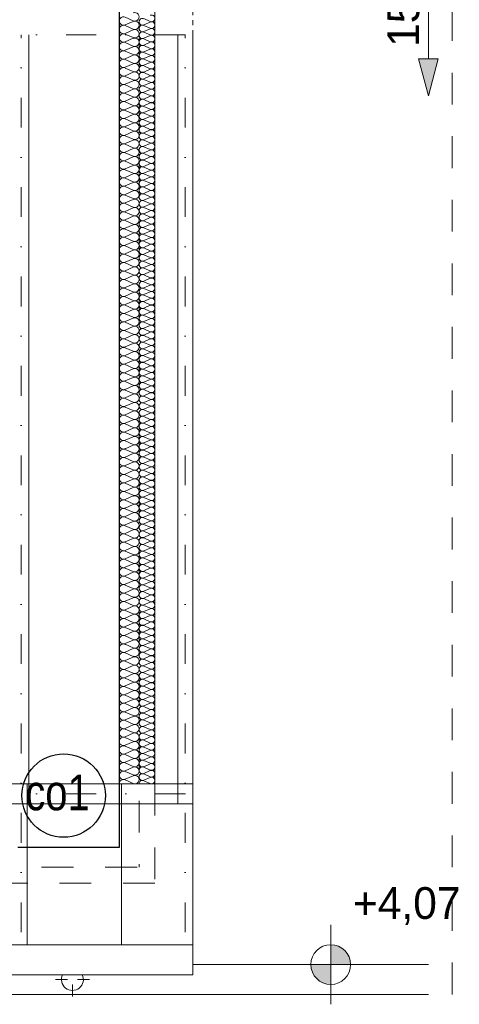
# Model space of a CAD drawing. Extents: x -440864 to -355682, y 13652 to 155872.
# Tile 144 of 179: x -415195 to -412984, y 90285 to 95242. Entities that reach past the tile are written whole.
import ezdxf
from ezdxf.lldxf.tags import DXFTag

# ---------------------------------------------------------------- set-up
doc = ezdxf.new("R2010")
doc.units = 0
doc.header["$MEASUREMENT"] = 0
for name, pattern in [('Dot & Dashed', [450, 150, -150, 0, -150]), ('Hidden Line', [50, 25, -25]), ('Przerywana', [320, 160, -160])]:
    doc.linetypes.add(name, pattern=pattern)
for name, color, linetype in [('#podkład', 252, 'Continuous'), ('Arch ocieplenie', 252, 'Continuous'), ('INWENT DACH', 252, 'Continuous'), ('INWENT RZĘDNE', 252, 'Continuous'), ('IS_Text_Armatury_Therm', 7, 'Continuous')]:
    doc.layers.add(name, color=color, linetype=linetype)
for name, color, linetype, lineweight in [('0_Nr_Pióra__21', 252, 'Continuous', 9), ('Arch dachowki_Nr_Pióra__81', 252, 'Continuous', 9), ('Arch ocieplenie_Nr_Pióra__44', 252, 'Continuous', 13), ('Arch wykończenie_Nr_Pióra__3', 252, 'Continuous', 18), ('INWENT DACH_Nr_Pióra__21', 252, 'Continuous', 9), ('INWENT KONST. DREWNIANA_Nr_Pióra__2', 252, 'Continuous', 13), ('INWENT KONST. DREWNIANA_Nr_Pióra__21', 252, 'Continuous', 9), ('INWENT OPISY_Nr_Pióra__21', 252, 'Continuous', 9), ('INWENT RURY SPUSTOWE_Nr_Pióra__21', 252, 'Continuous', 9), ('INWENT RZĘDNE_Nr_Pióra__21', 252, 'Continuous', 9), ('INWENT.ŚCIANY_Nr_Pióra__1', 252, 'Continuous', 25), ('INWENT.ŚCIANY_Nr_Pióra__2', 252, 'Continuous', 13)]:
    doc.layers.add(name, color=color, linetype=linetype, lineweight=lineweight)
doc.styles.add('GENERATED_STYLE_2', font='txt')
doc.styles.get("Standard").update_dxf_attribs({"font": 'arial.ttf', "width": 0.8, "bigfont": 'BIGFONT.SHX'})
tags = doc.linetypes.add('SOLID', pattern=[10, 10, 0]).pattern_tags.tags
tags[6:7] = [DXFTag(74, 4), DXFTag(75, 0), DXFTag(340, '0'), DXFTag(46, 0.0), DXFTag(50, 0.0), DXFTag(44, 0.0), DXFTag(45, 0.0)]
tags[4:5] = [DXFTag(74, 4), DXFTag(75, 0), DXFTag(340, '0'), DXFTag(46, 0.0), DXFTag(50, 0.0), DXFTag(44, 0.0), DXFTag(45, 0.0)]

# ---------------------------------------------------------------- blocks, each defined once
blk = doc.blocks.new('Izolacja cieplna 14_213', base_point=(-414594.9, 93232.6))
at = {"layer": 'Arch ocieplenie_Nr_Pióra__44', "linetype": 'Continuous'}
for p, q in [((-414538.8, 97070.6), (-414571.1, 97084.7)), ((-414571.1, 97053.6), (-414538.8, 97067.7)), ((-414538.8, 97036.6), (-414571.1, 97050.7)), ((-414571.1, 97019.6), (-414538.8, 97033.8)), ((-414538.8, 97002.7), (-414571.1, 97016.8)), ((-414571.1, 96985.7), (-414538.8, 96999.8)), ((-414538.8, 96968.7), (-414571.1, 96982.8)), ((-414571.1, 96951.7), (-414538.8, 96965.9)), ((-414538.8, 96934.8), (-414571.1, 96948.9)), ((-414571.1, 96917.8), (-414538.8, 96931.9)), ((-414538.8, 96900.8), (-414571.1, 96914.9)), ((-414571.1, 96883.8), (-414538.8, 96898)), ((-414538.8, 96866.9), (-414571.1, 96881)), ((-414571.1, 96849.9), (-414538.8, 96864)), ((-414538.8, 96832.9), (-414571.1, 96847)), ((-414571.1, 96815.9), (-414538.8, 96830.1)), ((-414538.8, 96799), (-414571.1, 96813.1)), ((-414571.1, 96782), (-414538.8, 96796.1)), ((-414538.8, 96765), (-414571.1, 96779.1)), ((-414571.1, 96748), (-414538.8, 96762.2)), ((-414538.8, 96731.1), (-414571.1, 96745.2)), ((-414571.1, 96714.1), (-414538.8, 96728.2)), ((-414538.8, 96697.1), (-414571.1, 96711.2)), ((-414571.1, 96680.1), (-414538.8, 96694.2)), ((-414538.8, 96663.1), (-414571.1, 96677.3)), ((-414571.1, 96646.2), (-414538.8, 96660.3)), ((-414538.8, 96629.2), (-414571.1, 96643.3)), ((-414571.1, 96612.2), (-414538.8, 96626.3)), ((-414538.8, 96595.2), (-414571.1, 96609.4)), ((-414571.1, 96578.3), (-414538.8, 96592.4)), ((-414538.8, 96561.3), (-414571.1, 96575.4)), ((-414571.1, 96544.3), (-414538.8, 96558.4)), ((-414538.8, 96527.3), (-414571.1, 96541.5)), ((-414571.1, 96510.4), (-414538.8, 96524.5)), ((-414538.8, 96493.4), (-414571.1, 96507.5)), ((-414571.1, 96476.4), (-414538.8, 96490.5)), ((-414538.8, 96459.4), (-414571.1, 96473.6)), ((-414571.1, 96442.5), (-414538.8, 96456.6)), ((-414538.8, 96425.5), (-414571.1, 96439.6)), ((-414571.1, 96408.5), (-414538.8, 96422.6)), ((-414538.8, 96391.5), (-414571.1, 96405.7)), ((-414571.1, 96374.6), (-414538.8, 96388.7)), ((-414538.8, 96357.6), (-414571.1, 96371.7)), ((-414571.1, 96340.6), (-414538.8, 96354.7)), ((-414538.8, 96323.6), (-414571.1, 96337.8)), ((-414571.1, 96306.7), (-414538.8, 96320.8)), ((-414538.8, 96289.7), (-414571.1, 96303.8)), ((-414571.1, 96272.7), (-414538.8, 96286.8)), ((-414538.8, 96255.7), (-414571.1, 96269.9)), ((-414571.1, 96238.8), (-414538.8, 96252.9)), ((-414538.8, 96221.8), (-414571.1, 96235.9)), ((-414571.1, 96204.8), (-414538.8, 96218.9)), ((-414538.8, 96187.8), (-414571.1, 96202)), ((-414571.1, 96170.9), (-414538.8, 96185)), ((-414538.8, 96153.9), (-414571.1, 96168)), ((-414571.1, 96136.9), (-414538.8, 96151)), ((-414538.8, 96119.9), (-414571.1, 96134)), ((-414571.1, 96102.9), (-414538.8, 96117.1)), ((-414538.8, 96086), (-414571.1, 96100.1)), ((-414571.1, 96069), (-414538.8, 96083.1)), ((-414538.8, 96052), (-414571.1, 96066.1)), ((-414571.1, 96035), (-414538.8, 96049.2)), ((-414538.8, 96018.1), (-414571.1, 96032.2)), ((-414571.1, 96001.1), (-414538.8, 96015.2)), ((-414538.8, 95984.1), (-414571.1, 95998.2)), ((-414571.1, 95967.1), (-414538.8, 95981.3)), ((-414538.8, 95950.2), (-414571.1, 95964.3)), ((-414571.1, 95933.2), (-414538.8, 95947.3)), ((-414538.8, 95916.2), (-414571.1, 95930.3)), ((-414571.1, 95899.2), (-414538.8, 95913.4)), ((-414538.8, 95882.3), (-414571.1, 95896.4)), ((-414571.1, 95865.3), (-414538.8, 95879.4)), ((-414538.8, 95848.3), (-414571.1, 95862.4)), ((-414571.1, 95831.3), (-414538.8, 95845.5)), ((-414538.8, 95814.4), (-414571.1, 95828.5)), ((-414571.1, 95797.4), (-414538.8, 95811.5)), ((-414538.8, 95780.4), (-414571.1, 95794.5)), ((-414571.1, 95763.4), (-414538.8, 95777.6)), ((-414538.8, 95746.5), (-414571.1, 95760.6)), ((-414571.1, 95729.5), (-414538.8, 95743.6)), ((-414538.8, 95712.5), (-414571.1, 95726.6)), ((-414571.1, 95695.5), (-414538.8, 95709.7)), ((-414538.8, 95678.6), (-414571.1, 95692.7)), ((-414571.1, 95661.6), (-414538.8, 95675.7)), ((-414538.8, 95644.6), (-414571.1, 95658.7)), ((-414571.1, 95627.6), (-414538.8, 95641.7)), ((-414538.8, 95610.6), (-414571.1, 95624.8)), ((-414571.1, 95593.7), (-414538.8, 95607.8)), ((-414538.8, 95576.7), (-414571.1, 95590.8)), ((-414571.1, 95559.7), (-414538.8, 95573.8)), ((-414538.8, 95542.7), (-414571.1, 95556.9)), ((-414571.1, 95525.8), (-414538.8, 95539.9)), ((-414538.8, 95508.8), (-414571.1, 95522.9)), ((-414571.1, 95491.8), (-414538.8, 95505.9)), ((-414538.8, 95474.8), (-414571.1, 95489)), ((-414571.1, 95457.9), (-414538.8, 95472)), ((-414538.8, 95440.9), (-414571.1, 95455)), ((-414571.1, 95423.9), (-414538.8, 95438)), ((-414538.8, 95406.9), (-414571.1, 95421.1)), ((-414571.1, 95390), (-414538.8, 95404.1)), ((-414538.8, 95373), (-414571.1, 95387.1)), ((-414571.1, 95356), (-414538.8, 95370.1)), ((-414538.8, 95339), (-414571.1, 95353.2)), ((-414571.1, 95322.1), (-414538.8, 95336.2)), ((-414538.8, 95305.1), (-414571.1, 95319.2)), ((-414571.1, 95288.1), (-414538.8, 95302.2)), ((-414538.8, 95271.1), (-414571.1, 95285.3)), ((-414571.1, 95254.2), (-414538.8, 95268.3)), ((-414538.8, 95237.2), (-414571.1, 95251.3)), ((-414571.1, 95220.2), (-414538.8, 95234.3)), ((-414538.8, 95203.2), (-414571.1, 95217.4)), ((-414571.1, 95186.3), (-414538.8, 95200.4)), ((-414538.8, 95169.3), (-414571.1, 95183.4)), ((-414571.1, 95152.3), (-414538.8, 95166.4)), ((-414538.8, 95135.3), (-414571.1, 95149.5)), ((-414571.1, 95118.4), (-414538.8, 95132.5)), ((-414538.8, 95101.4), (-414571.1, 95115.5)), ((-414571.1, 95084.4), (-414538.8, 95098.5)), ((-414538.8, 95067.4), (-414571.1, 95081.5)), ((-414571.1, 95050.4), (-414538.8, 95064.6)), ((-414538.8, 95033.5), (-414571.1, 95047.6)), ((-414571.1, 95016.5), (-414538.8, 95030.6)), ((-414538.8, 94999.5), (-414571.1, 95013.6)), ((-414571.1, 94982.5), (-414538.8, 94996.7)), ((-414538.8, 94965.6), (-414571.1, 94979.7)), ((-414571.1, 94948.6), (-414538.8, 94962.7)), ((-414538.8, 94931.6), (-414571.1, 94945.7)), ((-414571.1, 94914.6), (-414538.8, 94928.8)), ((-414538.8, 94897.7), (-414571.1, 94911.8)), ((-414571.1, 94880.7), (-414538.8, 94894.8)), ((-414538.8, 94863.7), (-414571.1, 94877.8)), ((-414571.1, 94846.7), (-414538.8, 94860.9)), ((-414538.8, 94829.8), (-414571.1, 94843.9)), ((-414571.1, 94812.8), (-414538.8, 94826.9)), ((-414538.8, 94795.8), (-414571.1, 94809.9)), ((-414571.1, 94778.8), (-414538.8, 94793)), ((-414538.8, 94761.9), (-414571.1, 94776)), ((-414571.1, 94744.9), (-414538.8, 94759)), ((-414538.8, 94727.9), (-414571.1, 94742)), ((-414571.1, 94710.9), (-414538.8, 94725.1)), ((-414538.8, 94694), (-414571.1, 94708.1)), ((-414571.1, 94677), (-414538.8, 94691.1)), ((-414538.8, 94660), (-414571.1, 94674.1)), ((-414571.1, 94643), (-414538.8, 94657.2)), ((-414538.8, 94626.1), (-414571.1, 94640.2)), ((-414571.1, 94609.1), (-414538.8, 94623.2)), ((-414538.8, 94592.1), (-414571.1, 94606.2)), ((-414571.1, 94575.1), (-414538.8, 94589.2)), ((-414538.8, 94558.1), (-414571.1, 94572.3)), ((-414571.1, 94541.2), (-414538.8, 94555.3)), ((-414538.8, 94524.2), (-414571.1, 94538.3)), ((-414571.1, 94507.2), (-414538.8, 94521.3)), ((-414538.8, 94490.2), (-414571.1, 94504.4)), ((-414571.1, 94473.3), (-414538.8, 94487.4)), ((-414538.8, 94456.3), (-414571.1, 94470.4)), ((-414571.1, 94439.3), (-414538.8, 94453.4)), ((-414538.8, 94422.3), (-414571.1, 94436.5)), ((-414571.1, 94405.4), (-414538.8, 94419.5)), ((-414538.8, 94388.4), (-414571.1, 94402.5)), ((-414571.1, 94371.4), (-414538.8, 94385.5)), ((-414538.8, 94354.4), (-414571.1, 94368.6)), ((-414571.1, 94337.5), (-414538.8, 94351.6)), ((-414538.8, 94320.5), (-414571.1, 94334.6)), ((-414571.1, 94303.5), (-414538.8, 94317.6)), ((-414538.8, 94286.5), (-414571.1, 94300.7)), ((-414571.1, 94269.6), (-414538.8, 94283.7)), ((-414538.8, 94252.6), (-414571.1, 94266.7)), ((-414571.1, 94235.6), (-414538.8, 94249.7)), ((-414538.8, 94218.6), (-414571.1, 94232.8)), ((-414571.1, 94201.7), (-414538.8, 94215.8)), ((-414538.8, 94184.7), (-414571.1, 94198.8)), ((-414571.1, 94167.7), (-414538.8, 94181.8)), ((-414538.8, 94150.7), (-414571.1, 94164.9)), ((-414571.1, 94133.8), (-414538.8, 94147.9)), ((-414538.8, 94116.8), (-414571.1, 94130.9)), ((-414571.1, 94099.8), (-414538.8, 94113.9)), ((-414538.8, 94082.8), (-414571.1, 94097)), ((-414571.1, 94065.9), (-414538.8, 94080)), ((-414538.8, 94048.9), (-414571.1, 94063)), ((-414571.1, 94031.9), (-414538.8, 94046)), ((-414538.8, 94014.9), (-414571.1, 94029)), ((-414571.1, 93997.9), (-414538.8, 94012.1)), ((-414538.8, 93981), (-414571.1, 93995.1)), ((-414571.1, 93964), (-414538.8, 93978.1)), ((-414538.8, 93947), (-414571.1, 93961.1)), ((-414571.1, 93930), (-414538.8, 93944.2)), ((-414538.8, 93913.1), (-414571.1, 93927.2)), ((-414571.1, 93896.1), (-414538.8, 93910.2)), ((-414538.8, 93879.1), (-414571.1, 93893.2)), ((-414571.1, 93862.1), (-414538.8, 93876.3)), ((-414538.8, 93845.2), (-414571.1, 93859.3)), ((-414571.1, 93828.2), (-414538.8, 93842.3)), ((-414538.8, 93811.2), (-414571.1, 93825.3)), ((-414571.1, 93794.2), (-414538.8, 93808.4)), ((-414538.8, 93777.3), (-414571.1, 93791.4)), ((-414571.1, 93760.3), (-414538.8, 93774.4)), ((-414538.8, 93743.3), (-414571.1, 93757.4)), ((-414571.1, 93726.3), (-414538.8, 93740.5)), ((-414538.8, 93709.4), (-414571.1, 93723.5)), ((-414571.1, 93692.4), (-414538.8, 93706.5)), ((-414538.8, 93675.4), (-414571.1, 93689.5)), ((-414571.1, 93658.4), (-414538.8, 93672.6)), ((-414538.8, 93641.5), (-414571.1, 93655.6)), ((-414571.1, 93624.5), (-414538.8, 93638.6)), ((-414538.8, 93607.5), (-414571.1, 93621.6)), ((-414571.1, 93590.5), (-414538.8, 93604.7)), ((-414538.8, 93573.6), (-414571.1, 93587.7)), ((-414571.1, 93556.6), (-414538.8, 93570.7)), ((-414538.8, 93539.6), (-414571.1, 93553.7)), ((-414571.1, 93522.6), (-414538.8, 93536.7)), ((-414538.8, 93505.6), (-414571.1, 93519.8)), ((-414571.1, 93488.7), (-414538.8, 93502.8)), ((-414538.8, 93471.7), (-414571.1, 93485.8)), ((-414571.1, 93454.7), (-414538.8, 93468.8)), ((-414538.8, 93437.7), (-414571.1, 93451.9)), ((-414571.1, 93420.8), (-414538.8, 93434.9)), ((-414538.8, 93403.8), (-414571.1, 93417.9)), ((-414571.1, 93386.8), (-414538.8, 93400.9)), ((-414538.8, 93369.8), (-414571.1, 93384)), ((-414571.1, 93352.9), (-414538.8, 93367)), ((-414538.8, 93335.9), (-414571.1, 93350)), ((-414571.1, 93318.9), (-414538.8, 93333)), ((-414538.8, 93301.9), (-414571.1, 93316.1)), ((-414571.1, 93285), (-414538.8, 93299.1)), ((-414538.8, 93268), (-414571.1, 93282.1)), ((-414571.1, 93251), (-414538.8, 93265.1)), ((-414538.8, 93234), (-414571.1, 93248.2))]:
    blk.add_line(p, q, dxfattribs=at)
for centre, start_param, end_param in [((-414577.9, 97069.1), 4.299595, 8.266774), ((-414532, 97086.1), 1.158003, 5.125183), ((-414532, 97052.2), 1.158003, 5.125183), ((-414577.9, 97035.2), 4.299595, 8.266774), ((-414577.9, 97001.2), 4.299595, 8.266774), ((-414532, 97018.2), 1.158003, 5.125183), ((-414577.9, 96967.3), 4.299595, 8.266774), ((-414532, 96984.3), 1.158003, 5.125183), ((-414532, 96950.3), 1.158003, 5.125183), ((-414577.9, 96933.3), 4.299595, 8.266774), ((-414577.9, 96899.4), 4.299595, 8.266774), ((-414532, 96916.4), 1.158003, 5.125183), ((-414577.9, 96865.4), 4.299595, 8.266774), ((-414532, 96882.4), 1.158003, 5.125183), ((-414532, 96848.5), 1.158003, 5.125183), ((-414577.9, 96831.5), 4.299595, 8.266774), ((-414577.9, 96797.5), 4.299595, 8.266774), ((-414532, 96814.5), 1.158003, 5.125183), ((-414577.9, 96763.6), 4.299595, 8.266774), ((-414532, 96780.6), 1.158003, 5.125183), ((-414532, 96746.6), 1.158003, 5.125183), ((-414577.9, 96729.6), 4.299595, 8.266774), ((-414577.9, 96695.7), 4.299595, 8.266774), ((-414532, 96712.7), 1.158003, 5.125183), ((-414577.9, 96661.7), 4.299595, 8.266774), ((-414532, 96678.7), 1.158003, 5.125183), ((-414532, 96644.7), 1.158003, 5.125183), ((-414577.9, 96627.8), 4.299595, 8.266774), ((-414577.9, 96593.8), 4.299595, 8.266774), ((-414532, 96610.8), 1.158003, 5.125183), ((-414577.9, 96559.9), 4.299595, 8.266774), ((-414532, 96576.8), 1.158003, 5.125183), ((-414532, 96542.9), 1.158003, 5.125183), ((-414577.9, 96525.9), 4.299595, 8.266774), ((-414532, 96508.9), 1.158003, 5.125183), ((-414577.9, 96492), 4.299595, 8.266774), ((-414577.9, 96458), 4.299595, 8.266774), ((-414532, 96475), 1.158003, 5.125183), ((-414577.9, 96424.1), 4.299595, 8.266774), ((-414532, 96441), 1.158003, 5.125183), ((-414532, 96407.1), 1.158003, 5.125183), ((-414577.9, 96390.1), 4.299595, 8.266774), ((-414577.9, 96356.2), 4.299595, 8.266774), ((-414532, 96373.1), 1.158003, 5.125183), ((-414577.9, 96322.2), 4.299595, 8.266774), ((-414532, 96339.2), 1.158003, 5.125183), ((-414532, 96305.2), 1.158003, 5.125183), ((-414577.9, 96288.3), 4.299595, 8.266774), ((-414577.9, 96254.3), 4.299595, 8.266774), ((-414532, 96271.3), 1.158003, 5.125183), ((-414577.9, 96220.4), 4.299595, 8.266774), ((-414532, 96237.3), 1.158003, 5.125183), ((-414532, 96203.4), 1.158003, 5.125183), ((-414577.9, 96186.4), 4.299595, 8.266774), ((-414577.9, 96152.4), 4.299595, 8.266774), ((-414532, 96169.4), 1.158003, 5.125183), ((-414577.9, 96118.5), 4.299595, 8.266774), ((-414532, 96135.5), 1.158003, 5.125183), ((-414532, 96101.5), 1.158003, 5.125183), ((-414577.9, 96084.5), 4.299595, 8.266774), ((-414577.9, 96050.6), 4.299595, 8.266774), ((-414532, 96067.6), 1.158003, 5.125183), ((-414577.9, 96016.6), 4.299595, 8.266774), ((-414532, 96033.6), 1.158003, 5.125183), ((-414532, 95999.7), 1.158003, 5.125183), ((-414577.9, 95982.7), 4.299595, 8.266774), ((-414577.9, 95948.7), 4.299595, 8.266774), ((-414532, 95965.7), 1.158003, 5.125183), ((-414577.9, 95914.8), 4.299595, 8.266774), ((-414532, 95931.8), 1.158003, 5.125183), ((-414577.9, 95880.8), 4.299595, 8.266774), ((-414532, 95897.8), 1.158003, 5.125183), ((-414532, 95863.9), 1.158003, 5.125183), ((-414577.9, 95846.9), 4.299595, 8.266774), ((-414577.9, 95812.9), 4.299595, 8.266774), ((-414532, 95829.9), 1.158003, 5.125183), ((-414577.9, 95779), 4.299595, 8.266774), ((-414532, 95796), 1.158003, 5.125183), ((-414532, 95762), 1.158003, 5.125183), ((-414577.9, 95745), 4.299595, 8.266774), ((-414577.9, 95711.1), 4.299595, 8.266774), ((-414532, 95728.1), 1.158003, 5.125183), ((-414577.9, 95677.1), 4.299595, 8.266774), ((-414532, 95694.1), 1.158003, 5.125183), ((-414532, 95660.2), 1.158003, 5.125183), ((-414577.9, 95643.2), 4.299595, 8.266774), ((-414577.9, 95609.2), 4.299595, 8.266774), ((-414532, 95626.2), 1.158003, 5.125183), ((-414577.9, 95575.3), 4.299595, 8.266774), ((-414532, 95592.2), 1.158003, 5.125183), ((-414532, 95558.3), 1.158003, 5.125183), ((-414577.9, 95541.3), 4.299595, 8.266774), ((-414577.9, 95507.4), 4.299595, 8.266774), ((-414532, 95524.3), 1.158003, 5.125183), ((-414577.9, 95473.4), 4.299595, 8.266774), ((-414532, 95490.4), 1.158003, 5.125183), ((-414532, 95456.4), 1.158003, 5.125183), ((-414577.9, 95439.5), 4.299595, 8.266774), ((-414577.9, 95405.5), 4.299595, 8.266774), ((-414532, 95422.5), 1.158003, 5.125183), ((-414577.9, 95371.6), 4.299595, 8.266774), ((-414532, 95388.5), 1.158003, 5.125183), ((-414532, 95354.6), 1.158003, 5.125183), ((-414577.9, 95337.6), 4.299595, 8.266774), ((-414577.9, 95303.7), 4.299595, 8.266774), ((-414532, 95320.6), 1.158003, 5.125183), ((-414577.9, 95269.7), 4.299595, 8.266774), ((-414532, 95286.7), 1.158003, 5.125183), ((-414577.9, 95235.8), 4.299595, 8.266774), ((-414532, 95252.7), 1.158003, 5.125183), ((-414532, 95218.8), 1.158003, 5.125183), ((-414577.9, 95201.8), 4.299595, 8.266774), ((-414577.9, 95167.9), 4.299595, 8.266774), ((-414532, 95184.8), 1.158003, 5.125183), ((-414577.9, 95133.9), 4.299595, 8.266774), ((-414532, 95150.9), 1.158003, 5.125183), ((-414532, 95116.9), 1.158003, 5.125183), ((-414577.9, 95099.9), 4.299595, 8.266774), ((-414577.9, 95066), 4.299595, 8.266774), ((-414532, 95083), 1.158003, 5.125183), ((-414577.9, 95032), 4.299595, 8.266774), ((-414532, 95049), 1.158003, 5.125183), ((-414532, 95015.1), 1.158003, 5.125183), ((-414577.9, 94998.1), 4.299595, 8.266774), ((-414577.9, 94964.1), 4.299595, 8.266774), ((-414532, 94981.1), 1.158003, 5.125183), ((-414577.9, 94930.2), 4.299595, 8.266774), ((-414532, 94947.2), 1.158003, 5.125183), ((-414532, 94913.2), 1.158003, 5.125183), ((-414577.9, 94896.2), 4.299595, 8.266774), ((-414577.9, 94862.3), 4.299595, 8.266774), ((-414532, 94879.3), 1.158003, 5.125183), ((-414577.9, 94828.3), 4.299595, 8.266774), ((-414532, 94845.3), 1.158003, 5.125183), ((-414532, 94811.4), 1.158003, 5.125183), ((-414577.9, 94794.4), 4.299595, 8.266774), ((-414577.9, 94760.4), 4.299595, 8.266774), ((-414532, 94777.4), 1.158003, 5.125183), ((-414577.9, 94726.5), 4.299595, 8.266774), ((-414532, 94743.5), 1.158003, 5.125183), ((-414532, 94709.5), 1.158003, 5.125183), ((-414577.9, 94692.5), 4.299595, 8.266774), ((-414532, 94675.6), 1.158003, 5.125183), ((-414577.9, 94658.6), 4.299595, 8.266774), ((-414577.9, 94624.6), 4.299595, 8.266774), ((-414532, 94641.6), 1.158003, 5.125183), ((-414577.9, 94590.7), 4.299595, 8.266774), ((-414532, 94607.7), 1.158003, 5.125183), ((-414532, 94573.7), 1.158003, 5.125183), ((-414577.9, 94556.7), 4.299595, 8.266774), ((-414577.9, 94522.8), 4.299595, 8.266774), ((-414532, 94539.7), 1.158003, 5.125183), ((-414577.9, 94488.8), 4.299595, 8.266774), ((-414532, 94505.8), 1.158003, 5.125183), ((-414532, 94471.8), 1.158003, 5.125183), ((-414577.9, 94454.9), 4.299595, 8.266774), ((-414577.9, 94420.9), 4.299595, 8.266774), ((-414532, 94437.9), 1.158003, 5.125183), ((-414577.9, 94387), 4.299595, 8.266774), ((-414532, 94403.9), 1.158003, 5.125183), ((-414532, 94370), 1.158003, 5.125183), ((-414577.9, 94353), 4.299595, 8.266774), ((-414577.9, 94319.1), 4.299595, 8.266774), ((-414532, 94336), 1.158003, 5.125183), ((-414577.9, 94285.1), 4.299595, 8.266774), ((-414532, 94302.1), 1.158003, 5.125183), ((-414532, 94268.1), 1.158003, 5.125183), ((-414577.9, 94251.2), 4.299595, 8.266774), ((-414577.9, 94217.2), 4.299595, 8.266774), ((-414532, 94234.2), 1.158003, 5.125183), ((-414577.9, 94183.3), 4.299595, 8.266774), ((-414532, 94200.2), 1.158003, 5.125183), ((-414532, 94166.3), 1.158003, 5.125183), ((-414577.9, 94149.3), 4.299595, 8.266774), ((-414577.9, 94115.4), 4.299595, 8.266774), ((-414532, 94132.3), 1.158003, 5.125183), ((-414577.9, 94081.4), 4.299595, 8.266774), ((-414532, 94098.4), 1.158003, 5.125183), ((-414532, 94064.4), 1.158003, 5.125183), ((-414577.9, 94047.4), 4.299595, 8.266774), ((-414532, 94030.5), 1.158003, 5.125183), ((-414577.9, 94013.5), 4.299595, 8.266774), ((-414577.9, 93979.5), 4.299595, 8.266774), ((-414532, 93996.5), 1.158003, 5.125183), ((-414577.9, 93945.6), 4.299595, 8.266774), ((-414532, 93962.6), 1.158003, 5.125183), ((-414532, 93928.6), 1.158003, 5.125183), ((-414577.9, 93911.6), 4.299595, 8.266774), ((-414577.9, 93877.7), 4.299595, 8.266774), ((-414532, 93894.7), 1.158003, 5.125183), ((-414577.9, 93843.7), 4.299595, 8.266774), ((-414532, 93860.7), 1.158003, 5.125183), ((-414532, 93826.8), 1.158003, 5.125183), ((-414577.9, 93809.8), 4.299595, 8.266774), ((-414577.9, 93775.8), 4.299595, 8.266774), ((-414532, 93792.8), 1.158003, 5.125183), ((-414577.9, 93741.9), 4.299595, 8.266774), ((-414532, 93758.9), 1.158003, 5.125183), ((-414532, 93724.9), 1.158003, 5.125183), ((-414577.9, 93707.9), 4.299595, 8.266774), ((-414577.9, 93674), 4.299595, 8.266774), ((-414532, 93691), 1.158003, 5.125183), ((-414577.9, 93640), 4.299595, 8.266774), ((-414532, 93657), 1.158003, 5.125183), ((-414532, 93623.1), 1.158003, 5.125183), ((-414577.9, 93606.1), 4.299595, 8.266774), ((-414577.9, 93572.1), 4.299595, 8.266774), ((-414532, 93589.1), 1.158003, 5.125183), ((-414577.9, 93538.2), 4.299595, 8.266774), ((-414532, 93555.2), 1.158003, 5.125183), ((-414532, 93521.2), 1.158003, 5.125183), ((-414577.9, 93504.2), 4.299595, 8.266774), ((-414577.9, 93470.3), 4.299595, 8.266774), ((-414532, 93487.2), 1.158003, 5.125183), ((-414577.9, 93436.3), 4.299595, 8.266774), ((-414532, 93453.3), 1.158003, 5.125183), ((-414577.9, 93402.4), 4.299595, 8.266774), ((-414532, 93419.3), 1.158003, 5.125183), ((-414532, 93385.4), 1.158003, 5.125183), ((-414577.9, 93368.4), 4.299595, 8.266774), ((-414577.9, 93334.5), 4.299595, 8.266774), ((-414532, 93351.4), 1.158003, 5.125183), ((-414577.9, 93300.5), 4.299595, 8.266774), ((-414532, 93317.5), 1.158003, 5.125183), ((-414532, 93283.5), 1.158003, 5.125183), ((-414577.9, 93266.6), 4.299595, 8.266774), ((-414577.9, 93232.6), 4.299596, 6.283185), ((-414532, 93249.6), 1.158003, 5.125183)]:
    blk.add_ellipse(centre, major_axis=(-17, 0), ratio=0.997733, start_param=start_param, end_param=end_param, dxfattribs=at)
blk = doc.blocks.new('Izolacja cieplna 14_214', base_point=(-414694.9, 99547.6))
at = {"layer": 'Arch ocieplenie_Nr_Pióra__44', "linetype": 'Continuous'}
for p, q in [((-414665.2, 97092.4), (-414624.7, 97074.6)), ((-414624.7, 97071), (-414665.2, 97053.3)), ((-414665.2, 97049.7), (-414624.7, 97031.9)), ((-414624.7, 97028.4), (-414665.2, 97010.6)), ((-414665.2, 97007), (-414624.7, 96989.3)), ((-414624.7, 96985.7), (-414665.2, 96967.9)), ((-414665.2, 96964.4), (-414624.7, 96946.6)), ((-414624.7, 96943), (-414665.2, 96925.3)), ((-414665.2, 96921.7), (-414624.7, 96903.9)), ((-414624.7, 96900.3), (-414665.2, 96882.6)), ((-414665.2, 96879), (-414624.7, 96861.3)), ((-414624.7, 96857.7), (-414665.2, 96839.9)), ((-414665.2, 96836.3), (-414624.7, 96818.6)), ((-414624.7, 96815), (-414665.2, 96797.3)), ((-414665.2, 96793.7), (-414624.7, 96775.9)), ((-414624.7, 96772.3), (-414665.2, 96754.6)), ((-414665.2, 96751), (-414624.7, 96733.3)), ((-414624.7, 96729.7), (-414665.2, 96711.9)), ((-414665.2, 96708.3), (-414624.7, 96690.6)), ((-414624.7, 96687), (-414665.2, 96669.3)), ((-414665.2, 96665.7), (-414624.7, 96647.9)), ((-414624.7, 96644.3), (-414665.2, 96626.6)), ((-414665.2, 96623), (-414624.7, 96605.2)), ((-414624.7, 96601.7), (-414665.2, 96583.9)), ((-414665.2, 96580.3), (-414624.7, 96562.6)), ((-414624.7, 96559), (-414665.2, 96541.2)), ((-414665.2, 96537.7), (-414624.7, 96519.9)), ((-414624.7, 96516.3), (-414665.2, 96498.6)), ((-414665.2, 96495), (-414624.7, 96477.2)), ((-414624.7, 96473.7), (-414665.2, 96455.9)), ((-414665.2, 96452.3), (-414624.7, 96434.6)), ((-414624.7, 96431), (-414665.2, 96413.2)), ((-414665.2, 96409.7), (-414624.7, 96391.9)), ((-414624.7, 96388.3), (-414665.2, 96370.6)), ((-414665.2, 96367), (-414624.7, 96349.2)), ((-414624.7, 96345.7), (-414665.2, 96327.9)), ((-414665.2, 96324.3), (-414624.7, 96306.6)), ((-414624.7, 96303), (-414665.2, 96285.2)), ((-414665.2, 96281.6), (-414624.7, 96263.9)), ((-414624.7, 96217.6), (-414665.2, 96199.9)), ((-414624.7, 96260.3), (-414665.2, 96242.6)), ((-414665.2, 96239), (-414624.7, 96221.2)), ((-414665.2, 96196.3), (-414624.7, 96178.6)), ((-414624.7, 96175), (-414665.2, 96157.2)), ((-414665.2, 96153.6), (-414624.7, 96135.9)), ((-414624.7, 96132.3), (-414665.2, 96114.6)), ((-414665.2, 96111), (-414624.7, 96093.2)), ((-414624.7, 96089.6), (-414665.2, 96071.9)), ((-414665.2, 96068.3), (-414624.7, 96050.6)), ((-414624.7, 96047), (-414665.2, 96029.2)), ((-414665.2, 96025.6), (-414624.7, 96007.9)), ((-414624.7, 96004.3), (-414665.2, 95986.5)), ((-414665.2, 95983), (-414624.7, 95965.2)), ((-414624.7, 95961.6), (-414665.2, 95943.9)), ((-414665.2, 95940.3), (-414624.7, 95922.5)), ((-414624.7, 95919), (-414665.2, 95901.2)), ((-414665.2, 95897.6), (-414624.7, 95879.9)), ((-414624.7, 95876.3), (-414665.2, 95858.5)), ((-414665.2, 95855), (-414624.7, 95837.2)), ((-414624.7, 95833.6), (-414665.2, 95815.9)), ((-414665.2, 95812.3), (-414624.7, 95794.5)), ((-414624.7, 95791), (-414665.2, 95773.2)), ((-414665.2, 95769.6), (-414624.7, 95751.9)), ((-414624.7, 95748.3), (-414665.2, 95730.5)), ((-414665.2, 95727), (-414624.7, 95709.2)), ((-414624.7, 95705.6), (-414665.2, 95687.9)), ((-414665.2, 95684.3), (-414624.7, 95666.5)), ((-414624.7, 95662.9), (-414665.2, 95645.2)), ((-414665.2, 95641.6), (-414624.7, 95623.9)), ((-414624.7, 95620.3), (-414665.2, 95602.5)), ((-414665.2, 95598.9), (-414624.7, 95581.2)), ((-414624.7, 95577.6), (-414665.2, 95559.9)), ((-414665.2, 95556.3), (-414624.7, 95538.5)), ((-414624.7, 95534.9), (-414665.2, 95517.2)), ((-414665.2, 95513.6), (-414624.7, 95495.9)), ((-414624.7, 95492.3), (-414665.2, 95474.5)), ((-414665.2, 95470.9), (-414624.7, 95453.2)), ((-414624.7, 95449.6), (-414665.2, 95431.9)), ((-414665.2, 95428.3), (-414624.7, 95410.5)), ((-414624.7, 95406.9), (-414665.2, 95389.2)), ((-414665.2, 95385.6), (-414624.7, 95367.8)), ((-414624.7, 95364.3), (-414665.2, 95346.5)), ((-414665.2, 95342.9), (-414624.7, 95325.2)), ((-414624.7, 95321.6), (-414665.2, 95303.8)), ((-414665.2, 95300.3), (-414624.7, 95282.5)), ((-414624.7, 95278.9), (-414665.2, 95261.2)), ((-414665.2, 95257.6), (-414624.7, 95239.8)), ((-414624.7, 95236.3), (-414665.2, 95218.5)), ((-414665.2, 95214.9), (-414624.7, 95197.2)), ((-414624.7, 95193.6), (-414665.2, 95175.8)), ((-414665.2, 95172.3), (-414624.7, 95154.5)), ((-414624.7, 95150.9), (-414665.2, 95133.2)), ((-414665.2, 95129.6), (-414624.7, 95111.8)), ((-414624.7, 95108.3), (-414665.2, 95090.5)), ((-414665.2, 95086.9), (-414624.7, 95069.2)), ((-414624.7, 95065.6), (-414665.2, 95047.8)), ((-414665.2, 95044.2), (-414624.7, 95026.5)), ((-414624.7, 95022.9), (-414665.2, 95005.2)), ((-414665.2, 95001.6), (-414624.7, 94983.8)), ((-414624.7, 94980.2), (-414665.2, 94962.5)), ((-414665.2, 94958.9), (-414624.7, 94941.2)), ((-414624.7, 94937.6), (-414665.2, 94919.8)), ((-414665.2, 94916.2), (-414624.7, 94898.5)), ((-414624.7, 94894.9), (-414665.2, 94877.2)), ((-414665.2, 94873.6), (-414624.7, 94855.8)), ((-414624.7, 94852.2), (-414665.2, 94834.5)), ((-414665.2, 94830.9), (-414624.7, 94813.2)), ((-414624.7, 94809.6), (-414665.2, 94791.8)), ((-414665.2, 94788.2), (-414624.7, 94770.5)), ((-414624.7, 94766.9), (-414665.2, 94749.2)), ((-414665.2, 94745.6), (-414624.7, 94727.8)), ((-414624.7, 94724.2), (-414665.2, 94706.5)), ((-414665.2, 94702.9), (-414624.7, 94685.1)), ((-414624.7, 94681.6), (-414665.2, 94663.8)), ((-414665.2, 94660.2), (-414624.7, 94642.5)), ((-414624.7, 94638.9), (-414665.2, 94621.1)), ((-414665.2, 94617.6), (-414624.7, 94599.8)), ((-414624.7, 94596.2), (-414665.2, 94578.5)), ((-414665.2, 94574.9), (-414624.7, 94557.1)), ((-414624.7, 94553.6), (-414665.2, 94535.8)), ((-414665.2, 94532.2), (-414624.7, 94514.5)), ((-414624.7, 94510.9), (-414665.2, 94493.1)), ((-414665.2, 94489.6), (-414624.7, 94471.8)), ((-414624.7, 94468.2), (-414665.2, 94450.5)), ((-414665.2, 94446.9), (-414624.7, 94429.1)), ((-414624.7, 94425.5), (-414665.2, 94407.8)), ((-414665.2, 94404.2), (-414624.7, 94386.5)), ((-414624.7, 94382.9), (-414665.2, 94365.1)), ((-414665.2, 94361.5), (-414624.7, 94343.8)), ((-414624.7, 94340.2), (-414665.2, 94322.5)), ((-414665.2, 94318.9), (-414624.7, 94301.1)), ((-414624.7, 94297.5), (-414665.2, 94279.8)), ((-414665.2, 94276.2), (-414624.7, 94258.5)), ((-414624.7, 94254.9), (-414665.2, 94237.1)), ((-414665.2, 94233.5), (-414624.7, 94215.8)), ((-414624.7, 94212.2), (-414665.2, 94194.5)), ((-414665.2, 94190.9), (-414624.7, 94173.1)), ((-414624.7, 94169.5), (-414665.2, 94151.8)), ((-414665.2, 94148.2), (-414624.7, 94130.5)), ((-414624.7, 94126.9), (-414665.2, 94109.1)), ((-414665.2, 94105.5), (-414624.7, 94087.8)), ((-414624.7, 94084.2), (-414665.2, 94066.4)), ((-414665.2, 94062.9), (-414624.7, 94045.1)), ((-414624.7, 94041.5), (-414665.2, 94023.8)), ((-414665.2, 94020.2), (-414624.7, 94002.4)), ((-414624.7, 93998.9), (-414665.2, 93981.1)), ((-414665.2, 93977.5), (-414624.7, 93959.8)), ((-414624.7, 93956.2), (-414665.2, 93938.4)), ((-414665.2, 93934.9), (-414624.7, 93917.1)), ((-414624.7, 93913.5), (-414665.2, 93895.8)), ((-414665.2, 93892.2), (-414624.7, 93874.4)), ((-414624.7, 93870.9), (-414665.2, 93853.1)), ((-414665.2, 93849.5), (-414624.7, 93831.8)), ((-414624.7, 93828.2), (-414665.2, 93810.4)), ((-414665.2, 93806.8), (-414624.7, 93789.1)), ((-414624.7, 93785.5), (-414665.2, 93767.8)), ((-414665.2, 93764.2), (-414624.7, 93746.4)), ((-414624.7, 93742.8), (-414665.2, 93725.1)), ((-414665.2, 93721.5), (-414624.7, 93703.8)), ((-414624.7, 93700.2), (-414665.2, 93682.4)), ((-414665.2, 93678.8), (-414624.7, 93661.1)), ((-414624.7, 93657.5), (-414665.2, 93639.8)), ((-414665.2, 93636.2), (-414624.7, 93618.4)), ((-414624.7, 93614.8), (-414665.2, 93597.1)), ((-414665.2, 93593.5), (-414624.7, 93575.8)), ((-414624.7, 93572.2), (-414665.2, 93554.4)), ((-414665.2, 93550.8), (-414624.7, 93533.1)), ((-414624.7, 93529.5), (-414665.2, 93511.8)), ((-414665.2, 93508.2), (-414624.7, 93490.4)), ((-414624.7, 93486.8), (-414665.2, 93469.1)), ((-414665.2, 93465.5), (-414624.7, 93447.7)), ((-414624.7, 93444.2), (-414665.2, 93426.4)), ((-414665.2, 93422.8), (-414624.7, 93405.1)), ((-414624.7, 93401.5), (-414665.2, 93383.7)), ((-414665.2, 93380.2), (-414624.7, 93362.4)), ((-414624.7, 93358.8), (-414665.2, 93341.1)), ((-414665.2, 93337.5), (-414624.7, 93319.7)), ((-414624.7, 93316.2), (-414665.2, 93298.4)), ((-414665.2, 93294.8), (-414624.7, 93277.1)), ((-414624.7, 93273.5), (-414665.2, 93255.7)), ((-414665.2, 93252.2), (-414624.7, 93234.4))]:
    blk.add_line(p, q, dxfattribs=at)
for centre, start_param, end_param in [((-414616.2, 97094.1), 5.870392, 9.837571), ((-414673.7, 97072.8), 2.7288, 6.695979), ((-414616.2, 97051.5), 5.870392, 9.837571), ((-414673.7, 97030.1), 2.7288, 6.695979), ((-414673.7, 96987.5), 2.7288, 6.695979), ((-414616.2, 97008.8), 5.870392, 9.837571), ((-414673.7, 96944.8), 2.7288, 6.695979), ((-414616.2, 96966.1), 5.870392, 9.837571), ((-414673.7, 96902.1), 2.7288, 6.695979), ((-414616.2, 96923.5), 5.870392, 9.837571), ((-414673.7, 96859.5), 2.7288, 6.695979), ((-414616.2, 96880.8), 5.870392, 9.837571), ((-414616.2, 96838.1), 5.870392, 9.837571), ((-414673.7, 96816.8), 2.7288, 6.695979), ((-414616.2, 96795.5), 5.870392, 9.837571), ((-414673.7, 96774.1), 2.7288, 6.695979), ((-414616.2, 96752.8), 5.870392, 9.837571), ((-414673.7, 96731.5), 2.7288, 6.695979), ((-414673.7, 96688.8), 2.7288, 6.695979), ((-414616.2, 96710.1), 5.870392, 9.837571), ((-414673.7, 96646.1), 2.7288, 6.695979), ((-414616.2, 96667.5), 5.870392, 9.837571), ((-414673.7, 96603.5), 2.7288, 6.695979), ((-414616.2, 96624.8), 5.870392, 9.837571), ((-414673.7, 96560.8), 2.7288, 6.695979), ((-414616.2, 96582.1), 5.870392, 9.837571), ((-414616.2, 96539.5), 5.870392, 9.837571), ((-414673.7, 96518.1), 2.7288, 6.695979), ((-414616.2, 96496.8), 5.870392, 9.837571), ((-414673.7, 96475.4), 2.7288, 6.695979), ((-414616.2, 96454.1), 5.870392, 9.837571), ((-414673.7, 96432.8), 2.7288, 6.695979), ((-414673.7, 96390.1), 2.7288, 6.695979), ((-414616.2, 96411.4), 5.870392, 9.837571), ((-414673.7, 96347.4), 2.7288, 6.695979), ((-414616.2, 96368.8), 5.870392, 9.837571), ((-414673.7, 96304.8), 2.7288, 6.695979), ((-414616.2, 96326.1), 5.870392, 9.837571), ((-414673.7, 96262.1), 2.7288, 6.695979), ((-414616.2, 96283.4), 5.870392, 9.837571), ((-414616.2, 96240.8), 5.870392, 9.837571), ((-414673.7, 96219.4), 2.7288, 6.695979), ((-414616.2, 96198.1), 5.870392, 9.837571), ((-414673.7, 96176.8), 2.7288, 6.695979), ((-414616.2, 96155.4), 5.870392, 9.837571), ((-414673.7, 96134.1), 2.7288, 6.695979), ((-414616.2, 96112.8), 5.870392, 9.837571), ((-414673.7, 96091.4), 2.7288, 6.695979), ((-414673.7, 96048.8), 2.7288, 6.695979), ((-414616.2, 96070.1), 5.870392, 9.837571), ((-414673.7, 96006.1), 2.7288, 6.695979), ((-414616.2, 96027.4), 5.870392, 9.837571), ((-414673.7, 95963.4), 2.7288, 6.695979), ((-414616.2, 95984.8), 5.870392, 9.837571), ((-414673.7, 95920.8), 2.7288, 6.695979), ((-414616.2, 95942.1), 5.870392, 9.837571), ((-414616.2, 95899.4), 5.870392, 9.837571), ((-414673.7, 95878.1), 2.7288, 6.695979), ((-414616.2, 95856.8), 5.870392, 9.837571), ((-414673.7, 95835.4), 2.7288, 6.695979), ((-414616.2, 95814.1), 5.870392, 9.837571), ((-414673.7, 95792.7), 2.7288, 6.695979), ((-414673.7, 95750.1), 2.7288, 6.695979), ((-414616.2, 95771.4), 5.870392, 9.837571), ((-414673.7, 95707.4), 2.7288, 6.695979), ((-414616.2, 95728.7), 5.870392, 9.837571), ((-414673.7, 95664.7), 2.7288, 6.695979), ((-414616.2, 95686.1), 5.870392, 9.837571), ((-414673.7, 95622.1), 2.7288, 6.695979), ((-414616.2, 95643.4), 5.870392, 9.837571), ((-414616.2, 95600.7), 5.870392, 9.837571), ((-414673.7, 95579.4), 2.7288, 6.695979), ((-414616.2, 95558.1), 5.870392, 9.837571), ((-414673.7, 95536.7), 2.7288, 6.695979), ((-414616.2, 95515.4), 5.870392, 9.837571), ((-414673.7, 95494.1), 2.7288, 6.695979), ((-414673.7, 95451.4), 2.7288, 6.695979), ((-414616.2, 95472.7), 5.870392, 9.837571), ((-414673.7, 95408.7), 2.7288, 6.695979), ((-414616.2, 95430.1), 5.870392, 9.837571), ((-414673.7, 95366.1), 2.7288, 6.695979), ((-414616.2, 95387.4), 5.870392, 9.837571), ((-414673.7, 95323.4), 2.7288, 6.695979), ((-414616.2, 95344.7), 5.870392, 9.837571), ((-414616.2, 95302.1), 5.870392, 9.837571), ((-414673.7, 95280.7), 2.7288, 6.695979), ((-414616.2, 95259.4), 5.870392, 9.837571), ((-414673.7, 95238.1), 2.7288, 6.695979), ((-414616.2, 95216.7), 5.870392, 9.837571), ((-414673.7, 95195.4), 2.7288, 6.695979), ((-414673.7, 95152.7), 2.7288, 6.695979), ((-414616.2, 95174), 5.870392, 9.837571), ((-414673.7, 95110), 2.7288, 6.695979), ((-414616.2, 95131.4), 5.870392, 9.837571), ((-414673.7, 95067.4), 2.7288, 6.695979), ((-414616.2, 95088.7), 5.870392, 9.837571), ((-414673.7, 95024.7), 2.7288, 6.695979), ((-414616.2, 95046), 5.870392, 9.837571), ((-414616.2, 95003.4), 5.870392, 9.837571), ((-414673.7, 94982), 2.7288, 6.695979), ((-414616.2, 94960.7), 5.870392, 9.837571), ((-414673.7, 94939.4), 2.7288, 6.695979), ((-414616.2, 94918), 5.870392, 9.837571), ((-414673.7, 94896.7), 2.7288, 6.695979), ((-414673.7, 94854), 2.7288, 6.695979), ((-414616.2, 94875.4), 5.870392, 9.837571), ((-414673.7, 94811.4), 2.7288, 6.695979), ((-414616.2, 94832.7), 5.870392, 9.837571), ((-414673.7, 94768.7), 2.7288, 6.695979), ((-414616.2, 94790), 5.870392, 9.837571), ((-414673.7, 94726), 2.7288, 6.695979), ((-414616.2, 94747.4), 5.870392, 9.837571), ((-414616.2, 94704.7), 5.870392, 9.837571), ((-414673.7, 94683.4), 2.7288, 6.695979), ((-414616.2, 94662), 5.870392, 9.837571), ((-414673.7, 94640.7), 2.7288, 6.695979), ((-414616.2, 94619.4), 5.870392, 9.837571), ((-414673.7, 94598), 2.7288, 6.695979), ((-414673.7, 94555.3), 2.7288, 6.695979), ((-414616.2, 94576.7), 5.870392, 9.837571), ((-414673.7, 94512.7), 2.7288, 6.695979), ((-414616.2, 94534), 5.870392, 9.837571), ((-414673.7, 94470), 2.7288, 6.695979), ((-414616.2, 94491.3), 5.870392, 9.837571), ((-414673.7, 94427.3), 2.7288, 6.695979), ((-414616.2, 94448.7), 5.870392, 9.837571), ((-414673.7, 94384.7), 2.7288, 6.695979), ((-414616.2, 94406), 5.870392, 9.837571), ((-414616.2, 94363.3), 5.870392, 9.837571), ((-414673.7, 94342), 2.7288, 6.695979), ((-414616.2, 94320.7), 5.870392, 9.837571), ((-414673.7, 94299.3), 2.7288, 6.695979), ((-414616.2, 94278), 5.870392, 9.837571), ((-414673.7, 94256.7), 2.7288, 6.695979), ((-414673.7, 94214), 2.7288, 6.695979), ((-414616.2, 94235.3), 5.870392, 9.837571), ((-414673.7, 94171.3), 2.7288, 6.695979), ((-414616.2, 94192.7), 5.870392, 9.837571), ((-414673.7, 94128.7), 2.7288, 6.695979), ((-414616.2, 94150), 5.870392, 9.837571), ((-414673.7, 94086), 2.7288, 6.695979), ((-414616.2, 94107.3), 5.870392, 9.837571), ((-414616.2, 94064.7), 5.870392, 9.837571), ((-414673.7, 94043.3), 2.7288, 6.695979), ((-414616.2, 94022), 5.870392, 9.837571), ((-414673.7, 94000.7), 2.7288, 6.695979), ((-414616.2, 93979.3), 5.870392, 9.837571), ((-414673.7, 93958), 2.7288, 6.695979), ((-414673.7, 93915.3), 2.7288, 6.695979), ((-414616.2, 93936.6), 5.870392, 9.837571), ((-414673.7, 93872.6), 2.7288, 6.695979), ((-414616.2, 93894), 5.870392, 9.837571), ((-414673.7, 93830), 2.7288, 6.695979), ((-414616.2, 93851.3), 5.870392, 9.837571), ((-414673.7, 93787.3), 2.7288, 6.695979), ((-414616.2, 93808.6), 5.870392, 9.837571), ((-414616.2, 93766), 5.870392, 9.837571), ((-414673.7, 93744.6), 2.7288, 6.695979), ((-414616.2, 93723.3), 5.870392, 9.837571), ((-414673.7, 93702), 2.7288, 6.695979), ((-414616.2, 93680.6), 5.870392, 9.837571), ((-414673.7, 93659.3), 2.7288, 6.695979), ((-414673.7, 93616.6), 2.7288, 6.695979), ((-414616.2, 93638), 5.870392, 9.837571), ((-414673.7, 93574), 2.7288, 6.695979), ((-414616.2, 93595.3), 5.870392, 9.837571), ((-414673.7, 93531.3), 2.7288, 6.695979), ((-414616.2, 93552.6), 5.870392, 9.837571), ((-414673.7, 93488.6), 2.7288, 6.695979), ((-414616.2, 93510), 5.870392, 9.837571), ((-414616.2, 93467.3), 5.870392, 9.837571), ((-414673.7, 93446), 2.7288, 6.695979), ((-414616.2, 93424.6), 5.870392, 9.837571), ((-414673.7, 93403.3), 2.7288, 6.695979), ((-414616.2, 93382), 5.870392, 9.837571), ((-414673.7, 93360.6), 2.7288, 6.695979), ((-414673.7, 93317.9), 2.7288, 6.695979), ((-414616.2, 93339.3), 5.870392, 9.837571), ((-414673.7, 93275.3), 2.7288, 6.695979), ((-414616.2, 93296.6), 5.870392, 9.837571), ((-414673.7, 93232.6), 2.7288, 4.712389), ((-414616.2, 93253.9), 5.870392, 9.837571)]:
    blk.add_ellipse(centre, major_axis=(0, -21.3), ratio=0.996876, start_param=start_param, end_param=end_param, dxfattribs=at)
blk = doc.blocks.new('Linia_26', base_point=(-413139.4, 97563.6))
at = {"layer": 'INWENT DACH_Nr_Pióra__21', "linetype": 'Continuous'}
blk.add_hatch(color=256, dxfattribs=at).paths.add_polyline_path([(-413139.4, 96696.3), (-413189.4, 96882.9), (-413089.4, 96882.9)], flags=0)
for p, q in [((-413139.4, 97563.6), (-413139.4, 96882.9)), ((-413139.4, 96696.3), (-413189.4, 96882.9)), ((-413189.4, 96882.9), (-413089.4, 96882.9)), ((-413139.4, 96696.3), (-413089.4, 96882.9))]:
    blk.add_line(p, q, dxfattribs=at)
blk = doc.blocks.new('Koty wysokościowe_35', base_point=(-413630.6, 92322.6))
at = {"layer": 'INWENT RZĘDNE_Nr_Pióra__21', "linetype": 'Continuous'}
for points in [[(-413630.6, 92322.6), (-413530.6, 92322.6), (-413538.2, 92360.9), (-413559.9, 92393.3), (-413592.4, 92415), (-413630.6, 92422.6)], [(-413630.6, 92322.6), (-413730.6, 92322.6), (-413723, 92284.3), (-413701.3, 92251.9), (-413668.9, 92230.2), (-413630.6, 92222.6)]]:
    blk.add_hatch(color=256, dxfattribs=at).paths.add_polyline_path(points, flags=0)
for p, q in [((-413630.6, 92122.6), (-413630.6, 92522.6)), ((-413830.6, 92322.6), (-413430.6, 92322.6))]:
    blk.add_line(p, q, dxfattribs=at)
blk.add_circle((-413630.6, 92322.6), 100, dxfattribs=at)
at = {"layer": 'INWENT RZĘDNE_Nr_Pióra__21', "insert": (-413518.9, 92522.6), "char_height": 160, "attachment_point": 7, "style": 'GENERATED_STYLE_2'}
blk.add_mtext('{+4,07}', dxfattribs=at)
blk = doc.blocks.new('poddasze')
at = {"layer": 'Arch dachowki_Nr_Pióra__81', "color": 252, "linetype": 'Continuous'}
for p, q in [((-415157.4, 76584), (-415157.4, 77395.1)), ((-414682.4, 76584), (-414682.4, 77395.1))]:
    blk.add_line(p, q, dxfattribs=at)
at = {"layer": 'Arch wykończenie_Nr_Pióra__3', "color": 252, "linetype": 'Continuous'}
blk.add_line((-414514.9, 83710.1), (-414514.9, 77395.1), dxfattribs=at)
at = {"layer": 'Arch wykończenie_Nr_Pióra__3', "color": 252, "linetype": 'Przerywana'}
for p, q in [((-414514.9, 77395.1), (-414514.9, 76895.1)), ((-414514.9, 76895.1), (-430484.9, 76895.1))]:
    blk.add_line(p, q, dxfattribs=at)
at = {"layer": 'INWENT DACH_Nr_Pióra__21', "color": 252, "linetype": 'Hidden Line'}
for p, q in [((-414324.9, 81165.1), (-414324.9, 89495)), ((-414324.9, 77295.1), (-414324.9, 81165.1))]:
    blk.add_line(p, q, dxfattribs=at)
at = {"layer": 'INWENT DACH_Nr_Pióra__21', "color": 252, "linetype": 'Continuous'}
for p, q in [((-414324.9, 77395.1), (-414324.9, 76584)), ((-414324.9, 76584), (-430714.9, 76584)), ((-414324.9, 76485.1), (-413139.4, 76485.1)), ((-414954.9, 76410.1), (-415014.9, 76410.1)), ((-414904.9, 76410.1), (-414844.9, 76410.1)), ((-414929.9, 76385.1), (-414929.9, 76325.1)), ((-415244.9, 76335.1), (-413139.4, 76335.1))]:
    blk.add_line(p, q, dxfattribs=at)
blk.add_arc((-414929.9, 76410.1), 55, 154.1773, 25.8227, dxfattribs=at)
at = {"layer": 'INWENT KONST. DREWNIANA_Nr_Pióra__2', "color": 252, "linetype": 'Continuous'}
for p, q in [((-415149.9, 77295.1), (-415149.9, 81165.1)), ((-414399.9, 77295.1), (-414399.9, 81165.1)), ((-414324.9, 77295.1), (-414324.9, 81165.1))]:
    blk.add_line(p, q, dxfattribs=at)
at = {"layer": 'INWENT KONST. DREWNIANA_Nr_Pióra__21', "color": 252, "linetype": 'Dot & Dashed'}
for p, q in [((-430714.9, 81165.1), (-414324.9, 81165.1)), ((-415187.4, 76648.1), (-415187.4, 81165.1)), ((-414362.4, 76648.1), (-414362.4, 81165.1)), ((-430714.9, 77345.1), (-414324.9, 77345.1))]:
    blk.add_line(p, q, dxfattribs=at)
at = {"layer": 'INWENT KONST. DREWNIANA_Nr_Pióra__21', "color": 252, "linetype": 'Continuous'}
for p, q in [((-430714.9, 77395.1), (-414324.9, 77395.1)), ((-430714.9, 77295.1), (-414324.9, 77295.1))]:
    blk.add_line(p, q, dxfattribs=at)
at = {"layer": 'INWENT OPISY_Nr_Pióra__21', "color": 252, "linetype": 'Przerywana'}
blk.add_line((-413019.4, 76335.1), (-413019.4, 91715.1), dxfattribs=at)
at = {"layer": 'INWENT RURY SPUSTOWE_Nr_Pióra__21', "color": 252, "linetype": 'Continuous'}
for p, q in [((-414324.9, 76584), (-414324.9, 76434)), ((-414324.9, 76434), (-430714.9, 76434))]:
    blk.add_line(p, q, dxfattribs=at)
at = {"layer": 'INWENT.ŚCIANY_Nr_Pióra__1', "color": 252, "linetype": 'Continuous'}
for p, q in [((-414694.9, 82495.1), (-414694.9, 77075.1)), ((-414694.9, 77075.1), (-415204.9, 77075.1))]:
    blk.add_line(p, q, dxfattribs=at)
at = {"layer": 'INWENT.ŚCIANY_Nr_Pióra__2', "color": 252, "linetype": 'Przerywana'}
for p in [(-414594.9, 83710.1), (-430444.9, 76975.1)]:
    blk.add_line(p, (-414594.9, 76975.1), dxfattribs=at)
at = {"layer": 'Arch ocieplenie', "color": 252, "linetype": 'Continuous', "lineweight": 13}
for name, p in [('Izolacja cieplna 14_214', (-414694.9, 83710.1)), ('Izolacja cieplna 14_213', (-414594.9, 77395.1))]:
    blk.add_blockref(name, p, dxfattribs=at)
at = {"layer": 'INWENT DACH', "color": 252, "linetype": 'Continuous'}
blk.add_blockref('Linia_26', (-413139.4, 81726), dxfattribs=at)
at = {"layer": 'INWENT RZĘDNE', "color": 252}
blk.add_blockref('Koty wysokościowe_35', (-413630.6, 76485.1), dxfattribs=at)
at = {"layer": '0_Nr_Pióra__21', "color": 252, "linetype": 'Continuous', "insert": (-413156, 81726), "char_height": 160, "attachment_point": 9, "rotation": 90, "style": 'GENERATED_STYLE_2'}
blk.add_mtext('{15,45°}', dxfattribs=at)

msp = doc.modelspace()

# ---------------------------------------------------------------- block references
at = {"layer": '#podkład', "color": 3, "lineweight": 50}
msp.add_blockref('poddasze', (0, 14000), dxfattribs=at)

# ---------------------------------------------------------------- next in the draw order: linework, layer by layer
at = {"layer": 'IS_Text_Armatury_Therm', "linetype": 'SOLID', "ltscale": 10}
msp.add_circle((-414974.3, 91335.9), 210, dxfattribs=at)

# ---------------------------------------------------------------- next in the draw order: texts
at = {"layer": 'IS_Text_Armatury_Therm', "linetype": 'SOLID', "ltscale": 10, "insert": (-414842.8, 91259.2), "char_height": 180, "attachment_point": 9}
msp.add_mtext('\\fArial|b0|i0;co1', dxfattribs=at)

doc.saveas('drawing.dxf')
